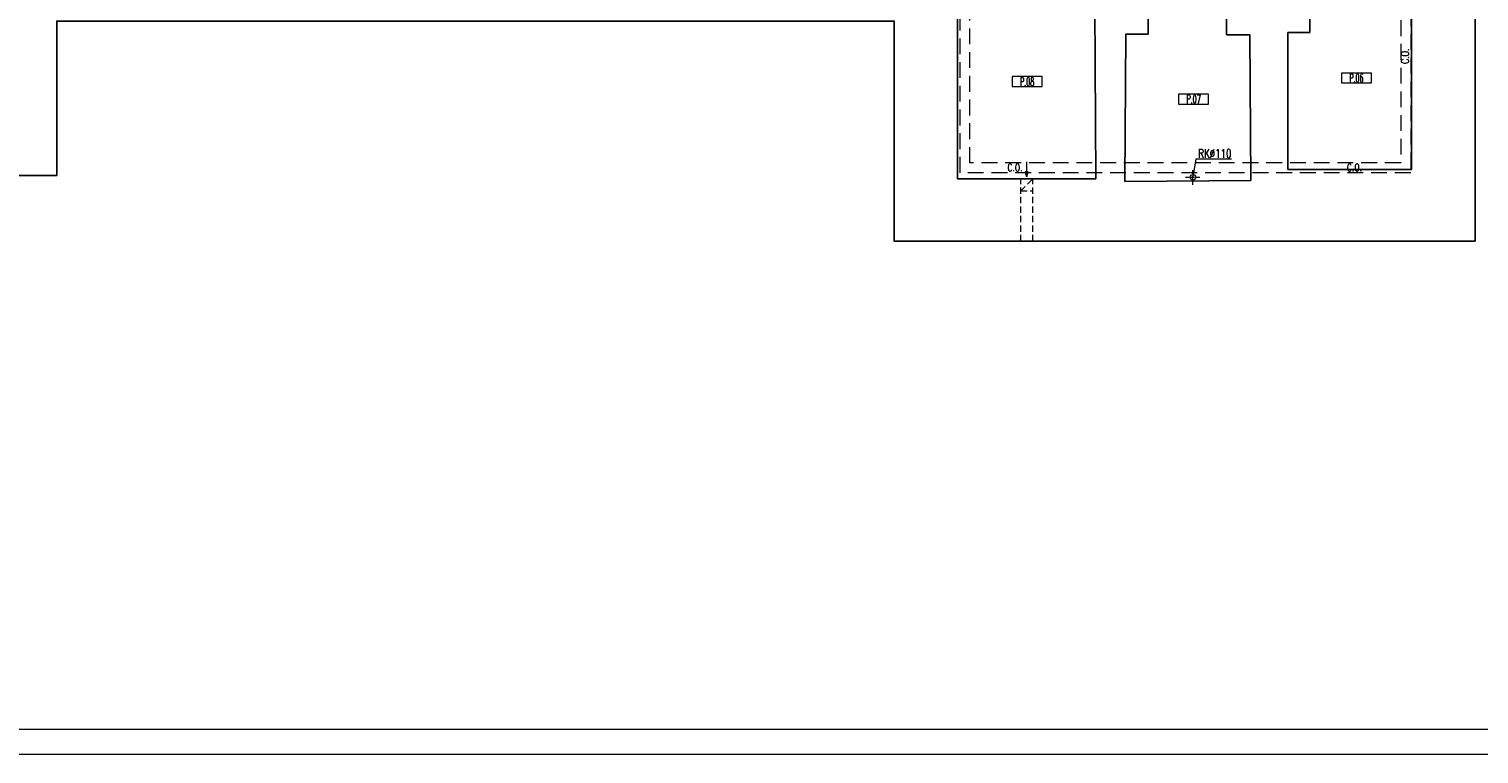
# Model space of a CAD drawing. Header units: millimetres. Extents: x 12584 to 77584, y 9983 to 29820.
# Tile 2 of 176: x 16620 to 19530, y 9983 to 11439. Entities that reach past the tile are written whole.
import ezdxf

# ---------------------------------------------------------------- set-up
doc = ezdxf.new("R2010")
doc.units = ezdxf.units.MM
doc.linetypes.add('ACAD_ISO10W100', pattern=[18, 12, -3, 0, -3])
doc.linetypes.add('HIDDEN', pattern=[9.525, 6.35, -3.175])
for name, color, linetype, lineweight in [('m_tabela', 7, 'Continuous', 20), ('m_wentylacja', 1, 'Continuous', 5), ('mi_wentylacja', 7, 'Continuous', 0), ('mr_cienka', 7, 'Continuous', 9), ('mr_instalacje', 1, 'Continuous', 9), ('mr_otwory', 7, 'Continuous', 9), ('mr_wentylacja', 1, 'Continuous', 13), ('mr_ściany', 7, 'Continuous', 25)]:
    doc.layers.add(name, color=color, linetype=linetype, lineweight=lineweight)
doc.styles.add('styl1', font='simplex.shx', dxfattribs={"width": 0.75})
doc.styles.add('WYM', font='simplex.shx', dxfattribs={"width": 0.5})

# ---------------------------------------------------------------- blocks, each defined once
blk = doc.blocks.new('strz')
at = {"layer": 'm_wentylacja', "ltscale": 2}
h = blk.add_hatch(color=0, dxfattribs=at)
h.paths.add_polyline_path([(0, 9.8), (-2.9, 9.8), (0, 0)])
h.paths.add_polyline_path([(2.9, 9.8), (0, 9.8), (0, 0)])
at = {"layer": 'm_wentylacja', "color": 0, "ltscale": 2}
for p, q in [((0, 0), (0, 29.8)), ((0, 0), (-2.9, 9.8)), ((-2.9, 9.8), (2.9, 9.8)), ((0, 0), (2.9, 9.8))]:
    blk.add_line(p, q, dxfattribs=at)

msp = doc.modelspace()

# ---------------------------------------------------------------- linework, layer by layer
at = {"layer": 'm_tabela', "color": 7}
for p, q in [((12633.6, 10032.5), (20943.6, 10032.5)), ((12583.6, 9982.5), (20993.6, 9982.5))]:
    msp.add_line(p, q, dxfattribs=at)
at = {"layer": 'mr_cienka', "color": 7, "ltscale": 2}
for p, q in [((19253.8, 11350.4), (19253.8, 11330.4)), ((19313.8, 11350.4), (19253.8, 11350.4)), ((18592.8, 11343.1), (18592.8, 11323.1)), ((18652.8, 11343.1), (18592.8, 11343.1)), ((18592.8, 11323.1), (18652.8, 11323.1)), ((19253.8, 11330.4), (19313.8, 11330.4)), ((18927, 11308), (18927, 11288)), ((18987, 11308), (18927, 11308)), ((18927, 11288), (18987, 11288))]:
    msp.add_line(p, q, dxfattribs=at)
at = {"layer": 'mr_cienka', "color": 7}
for points in [[(19313.8, 11330.4), (19313.8, 11350.4)], [(18652.8, 11323.1), (18652.8, 11343.1)], [(18987, 11288), (18987, 11308)]]:
    msp.add_lwpolyline(points, dxfattribs=at)
at = {"layer": 'mr_instalacje', "color": 7, "linetype": 'ACAD_ISO10W100', "ltscale": 0.6}
for p, q in [((18955.8, 11126), (18955.8, 11156)), ((18940.8, 11141), (18970.8, 11141))]:
    msp.add_line(p, q, dxfattribs=at)
at = {"layer": 'mr_instalacje', "color": 7, "linetype": 'HIDDEN', "ltscale": 5}
for points in [[(18488.2, 13014.4), (18499.8, 13810), (19392.8, 13810), (19392.8, 11150), (18488.2, 11150), (18488.2, 11739.5)], [(18508.2, 13011.1), (18519.5, 13790), (19372.8, 13790), (19372.8, 11170), (18508.2, 11170), (18508.2, 11759.5)]]:
    msp.add_lwpolyline(points, dxfattribs=at)
at = {"layer": 'mr_instalacje', "color": 7, "ltscale": 2}
msp.add_circle((18955.8, 11141), 5.5, dxfattribs=at)
at = {"layer": 'mr_otwory', "color": 7}
for points in [[(18961.7, 11177.7), (18955.8, 11141)], [(18961.7, 11177.7), (19033.4, 11177.7)]]:
    msp.add_lwpolyline(points, dxfattribs=at)
at = {"layer": 'mr_wentylacja', "color": 7, "linetype": 'HIDDEN', "ltscale": 2}
for p, q in [((18610.1, 11012.6), (18610.1, 11137.6)), ((18610.1, 11137.6), (18634.1, 11137.6)), ((18610.1, 11113.6), (18634.1, 11137.6)), ((18634.1, 11012.6), (18634.1, 11137.6)), ((18610.1, 11113.6), (18634.1, 11113.6))]:
    msp.add_line(p, q, dxfattribs=at)
at = {"layer": 'mr_ściany', "color": 7, "ltscale": 2}
for p, q in [((18483.1, 11483.1), (18483.1, 11137.6)), ((18759.1, 11483.1), (18761.1, 11137.6)), ((18866.1, 11480.1), (18866.1, 11428.1)), ((19023.1, 11480.1), (19023.1, 11427.1)), ((19190.1, 11480.1), (19190.1, 11432.1)), ((19394.1, 11156.6), (19394.1, 11480.1)), ((18821.1, 11428.1), (18819, 11132.6)), ((18866.1, 11428.1), (18821.1, 11428.1)), ((19070.1, 11427.1), (19023.1, 11427.1)), ((19070.1, 11427.1), (19072.1, 11134.6)), ((19146.1, 11432.1), (19146.1, 11156.6)), ((19190.1, 11432.1), (19146.1, 11432.1)), ((19146.1, 11156.6), (19394.1, 11156.6)), ((18483.1, 11137.6), (18761.1, 11137.6)), ((18819, 11132.6), (19072.1, 11134.6))]:
    msp.add_line(p, q, dxfattribs=at)
msp.add_lwpolyline([(15050.1, 11454.6), (16182.1, 11454.6), (16182.1, 11144.6), (16675.1, 11144.6), (16675.1, 11454.6), (18356.1, 11454.6), (18356.1, 11012.6), (19522.1, 11012.6), (19522.1, 12192.6), (19636.1, 12192.6), (19636.1, 12759.6), (19524.1, 12759.6), (19524.1, 13946.6), (18510.1, 13946.6), (18510.1, 14621.6), (16992.1, 14621.6), (16992.1, 13924.6), (15887.1, 13924.6), (15887.1, 14616.6), (14367.1, 14616.6), (14367.1, 13943.6), (13349.1, 13943.6), (13349.1, 13304.6)], dxfattribs=at)

# ---------------------------------------------------------------- block references
at = {"layer": 'mi_wentylacja', "color": 7, "xscale": -1}
msp.add_blockref('strz', (18622.1, 11142.2), dxfattribs=at)

# ---------------------------------------------------------------- texts
at = {"layer": 'mr_instalacje', "color": 7, "linetype": 'HIDDEN', "ltscale": 5, "insert": (19381.4, 11384.1), "char_height": 15, "attachment_point": 5, "rotation": 90, "style": 'styl1'}
msp.add_mtext_dynamic_manual_height_columns('C.O.', width=62.34, gutter_width=75, heights=[0], dxfattribs=at)
at = {"layer": 'mr_instalacje', "color": 7, "linetype": 'HIDDEN', "ltscale": 5, "char_height": 15, "attachment_point": 5, "style": 'styl1'}
for insert in [(18598.5, 11160.5), (19279.9, 11160.5)]:
    msp.add_mtext_dynamic_manual_height_columns('C.O.', width=62.34, gutter_width=75, heights=[0], dxfattribs=dict(at, insert=insert))
at = {"layer": 'mr_otwory', "color": 7, "ltscale": 2, "char_height": 17, "attachment_point": 5}
for s, width, insert, style in [('P.08', 40, (18622.8, 11333.1), 'WYM'), ('P.06', 40, (19283.8, 11340.4), 'WYM'), ('P.07', 40, (18957, 11298), 'WYM'), ('RK%%C110', 62.34, (18999.6, 11188.8), 'styl1')]:
    msp.add_mtext_dynamic_manual_height_columns(s, width=width, gutter_width=75, heights=[0], dxfattribs=dict(at, insert=insert, style=style))

doc.saveas('drawing.dxf')
